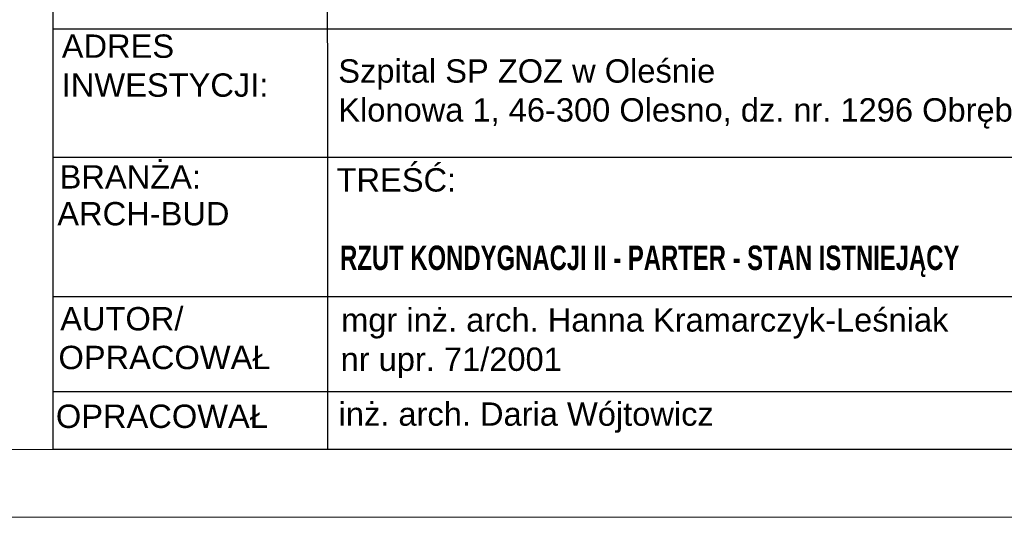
# Model space of a CAD drawing. Header units: millimetres. Extents: x -9409 to -3369, y 19372 to 27782.
# Tile 6 of 25: x -4530 to -3804, y 19372 to 19739. Entities that reach past the tile are written whole.
import ezdxf

# ---------------------------------------------------------------- set-up
doc = ezdxf.new("R2010")
doc.units = ezdxf.units.MM
doc.layers.add('PDF_A-TABELKA', color=7, linetype='Continuous')
doc.layers.add('PDF_Text', color=7, linetype='Continuous')
doc.layers.add('SQ_Opisy', color=7, linetype='Continuous', lineweight=18)
doc.layers.add('SQ_TAB TEKST', color=8, linetype='Continuous', lineweight=0)
doc.styles.add('PDF Arial-BoldMT', font='arial.ttf')
doc.styles.add('PDF ArialMT', font='arial.ttf')
doc.styles.add('ROMANS', font='romans', dxfattribs={"width": 0.7, "height": 10})

# ---------------------------------------------------------------- blocks, each defined once
blk = doc.blocks.new('tabelka')
at = {"layer": 'PDF_A-TABELKA', "lineweight": 25}
for points in [[(26628.5, -28113.82), (26628.5, -27397.28), (25541.98, -27397.28), (25541.98, -28113.82)], [(25541.98, -27397.28), (25541.98, -28019.87)], [(25744.87, -28113.82), (25744.45, -27514.08)], [(26629.35, -27803.93), (25542.83, -27803.93)], [(26629.35, -27898.56), (25542.83, -27898.56)], [(26628.5, -28001.29), (25541.98, -28001.29)], [(26501.05, -28071.19), (25541.98, -28071.19)], [(26628.5, -28113.82), (25541.98, -28113.82)]]:
    blk.add_lwpolyline(points, dxfattribs=at)
at = {"layer": 'PDF_Text', "attachment_point": 4}
for s, insert, char_height, style in [('ADRES\\PINWESTYCJI:', (25548.61, -27830.87), 17.2174, 'PDF ArialMT'), ('Szpital SP ZOZ w Oleśnie\\PKlonowa 1, 46-300 Olesno, dz. nr. 1296 Obręb Olesno', (25752.51, -27851.67), 17.2174, 'PDF ArialMT'), ('BRANŻA:', (25547.04, -27912.78), 17.217, 'PDF ArialMT'), ('TREŚĆ:', (25751.23, -27915.14), 17.217, 'PDF ArialMT'), ('ARCH-BUD', (25545.34, -27940.06), 17.217, 'PDF Arial-BoldMT'), ('AUTOR/', (25547.47, -28017.51), 17.217, 'PDF ArialMT'), ('mgr inż. arch. Hanna Kramarczyk-Leśniak', (25754.64, -28020.85), 17.2174, 'PDF Arial-BoldMT'), ('OPRACOWAŁ', (25546.19, -28046.07), 17.217, 'PDF ArialMT'), ('nr upr. 71/2001', (25754.21, -28049.84), 17.2174, 'PDF Arial-BoldMT'), ('OPRACOWAŁ', (25544.29, -28089.44), 17.217, 'PDF ArialMT'), ('inż. arch. Daria Wójtowicz', (25752.74, -28090.28), 17.2174, 'PDF Arial-BoldMT')]:
    blk.add_mtext(s, dxfattribs=dict(at, insert=insert, char_height=char_height, style=style))

msp = doc.modelspace()

# ---------------------------------------------------------------- linework, layer by layer
at = {"layer": 'SQ_Opisy', "lineweight": 9}
for points in [[(-9408.91, 19372.2), (-3368.91, 19372.2), (-3368.91, 27782.2), (-9408.91, 27782.2)], [(-9208.91, 19422.2), (-3418.91, 19422.2), (-3418.91, 27732.2), (-9208.91, 27732.2)]]:
    msp.add_lwpolyline(points, close=True, dxfattribs=at)

# ---------------------------------------------------------------- block references
at = {"layer": 'SQ_TAB TEKST', "lineweight": 35}
msp.add_blockref('tabelka', (-30047.41, 47536.02), dxfattribs=at)

# ---------------------------------------------------------------- texts
at = {"layer": 'SQ_TAB TEKST', "color": 7, "insert": (-4365.58, 19572.58), "char_height": 18, "width": 840.6207, "attachment_point": 1, "style": 'ROMANS'}
msp.add_mtext('{\\fArial|b1|i0|c238|p34;^IRZUT KONDYGNACJI II - PARTER - STAN ISTNIEJĄCY }', dxfattribs=at)

doc.saveas('drawing.dxf')
